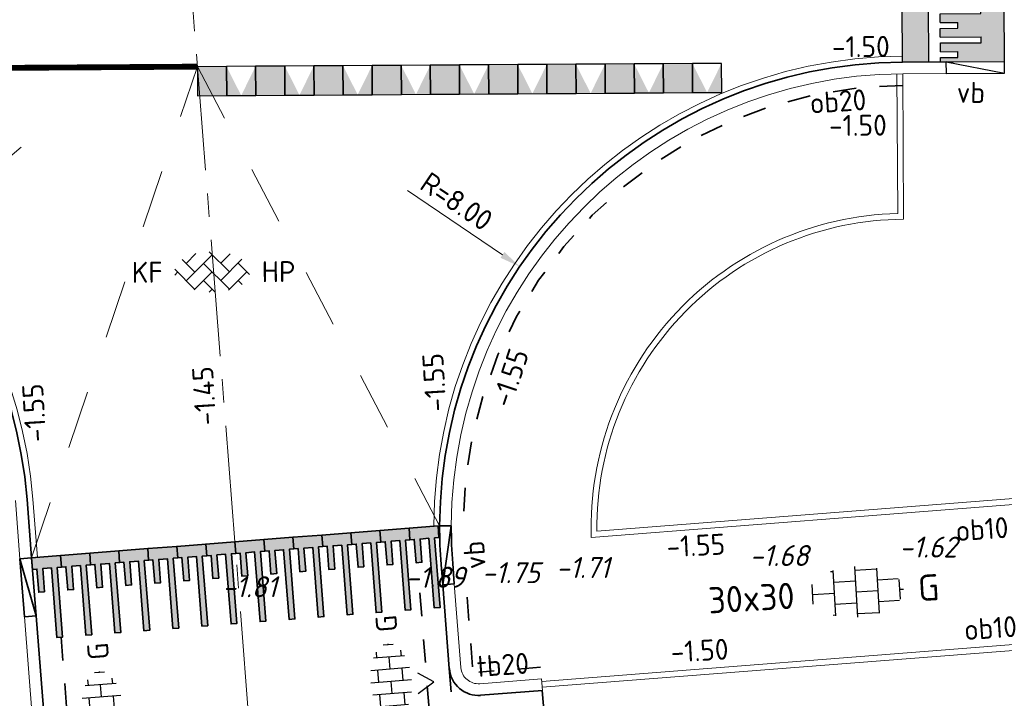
# Model space of a CAD drawing. Header units: metres. Extents: x 97990 to 98409, y 436026 to 436301.
# Tile 44 of 55: x 98265 to 98282, y 436264 to 436276. Entities that reach past the tile are written whole.
import ezdxf
from ezdxf.enums import TextEntityAlignment as Align

# ---------------------------------------------------------------- set-up
doc = ezdxf.new("R2010")
doc.units = ezdxf.units.M
for name, pattern in [('AM-AS-SO', [16, 10, -2, 2, -2]), ('VW-11_STREEP', [2, 1, -1]), ('ZZ-HIDDEN-SO', [4, 2, -2])]:
    doc.linetypes.add(name, pattern=pattern)
for name, color, linetype, lineweight in [('B-WE-VH-NAP-T18-200', 252, 'Continuous', 18), ('N-WE-AM-AS_WEG-G', 10, 'AM-AS-SO', 18), ('N-WE-VH-DREMPEL_PREFAB_ELEMENT-S', 30, 'Continuous', 25), ('N-WE-VH-FUNDERING_ZANDCEMENTSTABILISATIE-G', 7, 'ZZ-HIDDEN-SO', 35), ('N-WE-VH-KANTOPSLUITING-T18-200', 1, 'Continuous', 18), ('N-WE-VH-KANTOPSLUITING_ACHTERKANTBAND-G', 1, 'Continuous', 18), ('N-WE-VH-KANTOPSLUITING_ELEMENT_VERLOOPBAND-G', 40, 'Continuous', 35), ('N-WE-VH-KANTOPSLUITING_OPSLUITBAND-G', 150, 'Continuous', 35), ('N-WE-VH-KANTOPSLUITING_OPSLUITBAND_100X200-G', 1, 'Continuous', 18), ('N-WE-VH-KANTOPSLUITING_TROTTOIRBAND_180X200-G', 2, 'Continuous', 35), ('N-WE-VH-KANTVERHARDING_STREKLAAG-G', 60, 'Continuous', 18), ('N-WE-VH-M-200', 7, 'Continuous', 18), ('N-WE-VH-MARKERING-G', 30, 'Continuous', 35), ('N-WE-VH-MATERIAALGRENS-G', 7, 'ZZ-HIDDEN-SO', 35), ('N-WE-VH-NAP-T18-200', 4, 'Continuous', 18), ('N-WE-VH-OPENVERHARDING_BETONSTRAATSTEEN-S-200', 90, 'Continuous', 25), ('N-WE-VH-OPENVERHARDING_TEGEL-S-250', 90, 'Continuous', 25), ('N-WE-VH-VERKEERSTEGEL-S', 7, 'Continuous', 25), ('N-WE-VW-MARKERING_LANGS_STREEP_11_010-G', 7, 'VW-11_STREEP', 13), ('R-WE-VH-KANTOPSLUITING_ELEMENT_VERLOOPBAND-S', 40, 'Continuous', 25)]:
    doc.layers.add(name, color=color, linetype=linetype, lineweight=lineweight)
doc.styles.add('NLCS-ISO', font='NLCS-ISO.ttf')
doc.styles.add('NLCS-ISO-M200-T18', font='NLCS-ISO.ttf', dxfattribs={"height": 0.36})
doc.styles.add('NLCS-ISO-M200-T18_CURSIEF', font='NLCS-ISO.ttf', dxfattribs={"oblique": 15, "height": 0.36})
doc.dimstyles.new('NLCS-M200-T18-PIJL_L2_H0', dxfattribs={"dimscale": 0.2, "dimtxt": 2.5, "dimasz": 1.8, "dimexe": 2, "dimexo": 2, "dimgap": 0.7, "dimtad": 1, "dimzin": 0, "dimdsep": 46, "dimtxsty": 'NLCS-ISO-M200-T18', "dimcen": 0, "dimdle": 2, "dimclrd": 256, "dimclre": 256, "dimclrt": 1, "dimadec": 0, "dimazin": 0, "dimtfac": 1, "dimtdec": 3, "dimtofl": 0, "dimtmove": 0, "dimatfit": 3, "dimfxl": 2, "dimfxlon": 1, "dimtfillclr": 256, "dimtolj": 1, "dimtzin": 0, "dimlwd": -1, "dimlwe": -1, "dimarcsym": 0})

# ---------------------------------------------------------------- blocks, each defined once
blk = doc.blocks.new('SVH-DREMPEL_PREFAB_1750X1000')
h = blk.add_hatch(color=254)
h.dxf.hatch_style = 1
h.paths.add_polyline_path([(1, 1.75), (0, 1.75), (0, 1.3), (1, 1.3)])
h.paths.add_polyline_path([(0.825, 1.1), (0.675, 1.1), (0.675, 0.8), (0.575, 0.8), (0.575, 1.1), (0.425, 1.1), (0.425, 0.4), (0.325, 0.4), (0.325, 1.1), (0.175, 1.1), (0.175, 0.8), (0.075, 0.8), (0.075, 1.1), (0, 1.1), (0, 0), (1, 0), (1, 1.1), (0.925, 1.1), (0.925, 0.4), (0.825, 0.4)])
for p, q in [((0, 1.75), (0, 0)), ((0, 1.75), (1, 1.75)), ((1, 1.75), (1, 0)), ((0, 1.3), (1, 1.3)), ((0, 1.1), (0.075, 1.1)), ((0.075, 1.1), (0.075, 0.8)), ((0.175, 1.1), (0.325, 1.1)), ((0.175, 1.1), (0.175, 0.8)), ((0.325, 1.1), (0.325, 0.4)), ((0.425, 1.1), (0.575, 1.1)), ((0.425, 1.1), (0.425, 0.4)), ((0.575, 1.1), (0.575, 0.8)), ((0.675, 1.1), (0.825, 1.1)), ((0.675, 1.1), (0.675, 0.8)), ((0.825, 1.1), (0.825, 0.4)), ((0.925, 1.1), (1, 1.1)), ((0.925, 1.1), (0.925, 0.4)), ((0.075, 0.8), (0.175, 0.8)), ((0.575, 0.8), (0.675, 0.8)), ((0.325, 0.4), (0.425, 0.4)), ((0.825, 0.4), (0.925, 0.4)), ((0, 0), (1, 0))]:
    blk.add_line(p, q)
blk = doc.blocks.new('SVH-KANTOPSLUITING_VERLOOP_180 200X250_50 200X200_RECHTS')
for p, q in [((-1, 0), (0, -0.2)), ((-1, 0), (0, 0)), ((-1, -0.2), (-1, 0)), ((0, -0.2), (0, 0)), ((-1, -0.2), (0, -0.2))]:
    blk.add_line(p, q)
blk = doc.blocks.new('SVH-BSS_KEIFORMAAT_KEPER_KL-SO')
for p, q in [((-0.259, 1.744), (1.485, 0)), ((-2.562, 1.077), (-1.485, 0)), ((-2.227, 0.742), (-1.387, 1.583)), ((-2.227, -0.742), (0, 1.485)), ((0.742, 0.742), (1.541, 1.541)), ((0.742, -0.742), (2.562, 1.077)), ((-3.217, 0.247), (-1.485, -1.485)), ((-3.217, -0.247), (-2.97, 0)), ((-1.541, -1.541), (0, 0)), ((-0.742, 0.742), (1.485, -1.485)), ((1.387, -1.583), (2.97, 0)), ((2.227, 0.742), (3.217, -0.247)), ((-0.742, -0.742), (0.259, -1.744)), ((2.227, -0.742), (2.562, -1.077)), ((-0.259, -1.744), (0, -1.485))]:
    blk.add_line(p, q)
at = {"style": 'NLCS-ISO'}
blk.add_attdef('FORMAAT', text='', height=1.8, dxfattribs=at).set_placement((-4.25, 0), align=Align.MIDDLE_RIGHT)
blk.add_attdef('KLEUR', text='', height=1.8, dxfattribs=at).set_placement((4.25, 0), align=Align.MIDDLE_LEFT)
at = {"style": 'NLCS-ISO', "flags": 1}
blk.add_attdef('FUNCTIE', text='', height=1.8, dxfattribs=at).set_placement((0, -2.75), align=Align.TOP_CENTER)
blk = doc.blocks.new('SVH-TEGEL_300X300_DUN_HALFST_KL-SO')
for p, q in [((-1.674, 1.5), (-1.5, 1.5)), ((-1.5, -1.552), (-1.5, 1.552)), ((0, -1.75), (0, 1.75)), ((0, 1.5), (1.5, 1.5)), ((1.5, -1.552), (1.5, 1.552)), ((-1.5, 0.75), (0, 0.75)), ((1.5, 0.75), (2.936, 0.75)), ((-3, -0.673), (-3, 0.673)), ((-3, 0), (-1.5, 0)), ((0, 0), (1.5, 0)), ((3, -0.673), (3, 0.673)), ((3, 0), (3.25, 0)), ((-1.5, -0.75), (0, -0.75)), ((1.5, -0.75), (2.936, -0.75)), ((-1.674, -1.5), (-1.5, -1.5)), ((0, -1.5), (1.5, -1.5))]:
    blk.add_line(p, q)
at = {"style": 'NLCS-ISO'}
blk.add_attdef('FORMAAT', text='', height=1.8, dxfattribs=at).set_placement((-4.25, 0), align=Align.MIDDLE_RIGHT)
blk.add_attdef('KLEUR', text='', height=1.8, dxfattribs=at).set_placement((4.25, 0), align=Align.MIDDLE_LEFT)
at = {"style": 'NLCS-ISO', "flags": 1}
blk.add_attdef('FUNCTIE', text='', height=1.8, dxfattribs=at).set_placement((0, -2.75), align=Align.TOP_CENTER)
blk = doc.blocks.new('*D81')
at = {"layer": 'Defpoints', "color": 0, "ltscale": 0.2, "transparency": 16777216}
for p in [(98277.932, 436282.046), (98277.974, 436275.246), (98288.883, 436275.315)]:
    blk.add_point(p, dxfattribs=at)
at = {"layer": 'N-WE-VH-M-200', "ltscale": 0.2, "transparency": 16777216}
for p, q in [((98288.44, 436282.112), (98289.24, 436282.117)), ((98288.842, 436281.755), (98288.88, 436275.675)), ((98288.483, 436275.312), (98289.283, 436275.317))]:
    blk.add_line(p, q, dxfattribs=at)
for points in [[(98288.782, 436281.754), (98288.902, 436281.755), (98288.84, 436282.115)], [(98288.82, 436275.674), (98288.94, 436275.675), (98288.883, 436275.315)]]:
    blk.add_solid(points, dxfattribs=at)
at = {"layer": 'N-WE-VH-M-200', "color": 1, "ltscale": 0.2, "transparency": 16777216, "insert": (98288.541, 436278.713), "char_height": 0.36, "attachment_point": 5, "rotation": 90.3608, "style": 'NLCS-ISO-M200-T18'}
blk.add_mtext('\\A1;6.80', dxfattribs=at)
blk = doc.blocks.new('*D201')
at = {"layer": 'Defpoints', "color": 0, "ltscale": 0.2, "transparency": 16777216}
for p in [(98262.949, 436272.289), (98256.85, 436267.112)]:
    blk.add_point(p, dxfattribs=at)
at = {"layer": 'N-WE-VH-M-200', "ltscale": 0.2, "transparency": 16777216}
blk.add_line((98264.727, 436273.798), (98263.224, 436272.522), dxfattribs=at)
blk.add_solid([(98263.185, 436272.568), (98263.262, 436272.477), (98262.949, 436272.289)], dxfattribs=at)
at = {"layer": 'N-WE-VH-M-200', "color": 1, "ltscale": 0.2, "transparency": 16777216, "insert": (98263.905, 436273.521), "char_height": 0.36, "attachment_point": 5, "rotation": 40.3262, "style": 'NLCS-ISO-M200-T18'}
blk.add_mtext('\\A1;R=8.00', dxfattribs=at)
blk = doc.blocks.new('*D202')
at = {"layer": 'Defpoints', "color": 0, "ltscale": 0.2, "transparency": 16777216}
for p in [(98273.286, 436271.744), (98279.91, 436267.258)]:
    blk.add_point(p, dxfattribs=at)
at = {"layer": 'N-WE-VH-M-200', "ltscale": 0.2, "transparency": 16777216}
blk.add_line((98271.356, 436273.051), (98272.988, 436271.946), dxfattribs=at)
blk.add_solid([(98273.022, 436271.995), (98272.955, 436271.896), (98273.286, 436271.744)], dxfattribs=at)
at = {"layer": 'N-WE-VH-M-200', "color": 1, "ltscale": 0.2, "transparency": 16777216, "insert": (98272.202, 436272.864), "char_height": 0.36, "attachment_point": 5, "rotation": 325.8918, "style": 'NLCS-ISO-M200-T18'}
blk.add_mtext('\\A1;R=8.00', dxfattribs=at)
blk = doc.blocks.new('*D220')
at = {"layer": 'Defpoints', "color": 0, "ltscale": 0.2, "transparency": 16777216}
for p in [(98274.611, 436267.2), (98282.907, 436265.243), (98274.814, 436264.608)]:
    blk.add_point(p, dxfattribs=at)
at = {"layer": 'N-WE-VH-M-200', "ltscale": 0.2, "transparency": 16777216}
for p, q in [((98282.304, 436267.803), (98283.102, 436267.866)), ((98282.731, 436267.476), (98282.878, 436265.601)), ((98282.508, 436265.211), (98283.305, 436265.274))]:
    blk.add_line(p, q, dxfattribs=at)
for points in [[(98282.672, 436267.471), (98282.791, 436267.48), (98282.703, 436267.835)], [(98282.819, 436265.597), (98282.938, 436265.606), (98282.907, 436265.243)]]:
    blk.add_solid(points, dxfattribs=at)
at = {"layer": 'N-WE-VH-M-200', "color": 1, "ltscale": 0.2, "transparency": 16777216, "insert": (98282.486, 436266.514), "char_height": 0.36, "attachment_point": 5, "rotation": 94.4857, "style": 'NLCS-ISO-M200-T18'}
blk.add_mtext('\\A1;2.60', dxfattribs=at)
blk = doc.blocks.new('SVH-BSS_KEIFORMAAT_HALFST_KL-SO')
for p, q in [((0, -1.75), (0, 1.75)), ((-2.1, -1.336), (-2.1, 1.336)), ((-2.1, 1.05), (-1.05, 1.05)), ((-1.05, -1.656), (-1.05, 1.656)), ((0, 1.05), (1.05, 1.05)), ((1.05, -1.656), (1.05, 1.656)), ((2.1, -1.336), (2.1, 1.336)), ((2.1, 1.05), (2.6, 1.05)), ((-3.15, -0.431), (-3.15, 0.431)), ((-3.15, 0), (-2.1, 0)), ((-1.05, 0), (0, 0)), ((1.05, 0), (2.1, 0)), ((3.15, -0.431), (3.15, 0.431)), ((3.15, 0), (3.25, 0)), ((-2.1, -1.05), (-1.05, -1.05)), ((0, -1.05), (1.05, -1.05)), ((2.1, -1.05), (2.6, -1.05))]:
    blk.add_line(p, q)
at = {"style": 'NLCS-ISO'}
blk.add_attdef('FORMAAT', text='', height=1.8, dxfattribs=at).set_placement((-4.25, 0), align=Align.MIDDLE_RIGHT)
blk.add_attdef('KLEUR', text='', height=1.8, dxfattribs=at).set_placement((4.25, 0), align=Align.MIDDLE_LEFT)
at = {"style": 'NLCS-ISO', "flags": 1}
blk.add_attdef('FUNCTIE', text='', height=1.8, dxfattribs=at).set_placement((0, -2.75), align=Align.TOP_CENTER)
blk = doc.blocks.new('SVH-VERKEERSTEGEL_500X500_HAAIENTAND')
h = blk.add_hatch(color=253)
h.paths.add_polyline_path([(-0.25, -0.5), (-0.25, 0), (0, -0.5)])
h.paths.add_polyline_path([(0, -0.5), (0.25, 0), (0.25, -0.5)])
blk.add_3dface([(-0.25, -0.5), (0.25, -0.5), (0.25, 0), (-0.25, 0)])
blk = doc.blocks.new('SVH-VERKEERSTEGEL_500X500_TUSSENTEGEL')
blk.add_hatch(color=253).paths.add_polyline_path([(-0.25, -0.5), (-0.25, 0), (0.25, 0), (0.25, -0.5)])
blk.add_3dface([(-0.25, -0.5), (0.25, -0.5), (0.25, 0), (-0.25, 0)])

msp = doc.modelspace()

# ---------------------------------------------------------------- hatches: boundary and pattern name
at = {"layer": 'N-WE-VH-MARKERING-G'}
h = msp.add_hatch(color=255, dxfattribs=at)
h.dxf.hatch_style = 1
h.paths.add_polyline_path([(98269.406, 436266.895), (98269.48, 436266.901), (98269.512, 436266.502), (98269.611, 436266.51), (98269.58, 436266.909), (98269.73, 436266.92), (98269.823, 436265.724), (98269.923, 436265.732), (98269.829, 436266.928), (98269.904, 436266.934), (98269.888, 436267.133), (98269.39, 436267.094)])
h = msp.add_hatch(color=255, dxfattribs=at)
h.dxf.hatch_style = 1
h.paths.add_polyline_path([(98269.904, 436266.934), (98269.979, 436266.94), (98270.01, 436266.541), (98270.11, 436266.549), (98270.079, 436266.948), (98270.228, 436266.959), (98270.322, 436265.763), (98270.422, 436265.771), (98270.328, 436266.967), (98270.403, 436266.973), (98270.387, 436267.172), (98269.888, 436267.133)])
h = msp.add_hatch(color=255, dxfattribs=at)
h.dxf.hatch_style = 1
h.paths.add_polyline_path([(98270.403, 436266.973), (98270.477, 436266.979), (98270.509, 436266.58), (98270.608, 436266.588), (98270.577, 436266.987), (98270.727, 436266.998), (98270.82, 436265.802), (98270.92, 436265.81), (98270.826, 436267.006), (98270.901, 436267.012), (98270.885, 436267.212), (98270.387, 436267.172)])
h = msp.add_hatch(color=255, dxfattribs=at)
h.dxf.hatch_style = 1
h.paths.add_polyline_path([(98270.901, 436267.012), (98270.976, 436267.018), (98271.007, 436266.619), (98271.107, 436266.627), (98271.075, 436267.026), (98271.225, 436267.038), (98271.319, 436265.841), (98271.418, 436265.849), (98271.325, 436267.045), (98271.399, 436267.051), (98271.384, 436267.251), (98270.885, 436267.212)])
h = msp.add_hatch(color=255, dxfattribs=at)
h.dxf.hatch_style = 1
h.paths.add_polyline_path([(98271.399, 436267.051), (98271.474, 436267.057), (98271.505, 436266.658), (98271.605, 436266.666), (98271.574, 436267.065), (98271.723, 436267.077), (98271.817, 436265.88), (98271.917, 436265.888), (98271.823, 436267.084), (98271.898, 436267.09), (98271.882, 436267.29), (98271.384, 436267.251)])
h = msp.add_hatch(color=255, dxfattribs=at)
h.dxf.hatch_style = 1
h.paths.add_polyline_path([(98267.412, 436266.739), (98267.486, 436266.745), (98267.518, 436266.346), (98267.617, 436266.354), (98267.586, 436266.752), (98267.736, 436266.764), (98267.829, 436265.568), (98267.929, 436265.576), (98267.835, 436266.772), (98267.91, 436266.778), (98267.895, 436266.977), (98267.396, 436266.938)])
h = msp.add_hatch(color=255, dxfattribs=at)
h.dxf.hatch_style = 1
h.paths.add_polyline_path([(98267.91, 436266.778), (98267.985, 436266.784), (98268.016, 436266.385), (98268.116, 436266.393), (98268.085, 436266.791), (98268.234, 436266.803), (98268.328, 436265.607), (98268.428, 436265.615), (98268.334, 436266.811), (98268.409, 436266.817), (98268.393, 436267.016), (98267.895, 436266.977)])
h = msp.add_hatch(color=255, dxfattribs=at)
h.dxf.hatch_style = 1
h.paths.add_polyline_path([(98268.409, 436266.817), (98268.483, 436266.823), (98268.515, 436266.424), (98268.614, 436266.432), (98268.583, 436266.83), (98268.733, 436266.842), (98268.826, 436265.646), (98268.926, 436265.654), (98268.832, 436266.85), (98268.907, 436266.856), (98268.891, 436267.055), (98268.393, 436267.016)])
h = msp.add_hatch(color=255, dxfattribs=at)
h.dxf.hatch_style = 1
h.paths.add_polyline_path([(98268.907, 436266.856), (98268.982, 436266.862), (98269.013, 436266.463), (98269.113, 436266.471), (98269.082, 436266.87), (98269.231, 436266.881), (98269.325, 436265.685), (98269.425, 436265.693), (98269.331, 436266.889), (98269.406, 436266.895), (98269.39, 436267.094), (98268.891, 436267.055)])
h = msp.add_hatch(color=255, dxfattribs=at)
h.dxf.hatch_style = 1
h.paths.add_polyline_path([(98265.418, 436266.582), (98265.493, 436266.588), (98265.524, 436266.189), (98265.624, 436266.197), (98265.592, 436266.596), (98265.742, 436266.608), (98265.836, 436265.411), (98265.935, 436265.419), (98265.841, 436266.616), (98265.916, 436266.621), (98265.901, 436266.821), (98265.402, 436266.782)])
h = msp.add_hatch(color=255, dxfattribs=at)
h.dxf.hatch_style = 1
h.paths.add_polyline_path([(98265.916, 436266.621), (98265.991, 436266.627), (98266.022, 436266.229), (98266.122, 436266.236), (98266.091, 436266.635), (98266.24, 436266.647), (98266.334, 436265.451), (98266.434, 436265.458), (98266.34, 436266.655), (98266.415, 436266.661), (98266.399, 436266.86), (98265.901, 436266.821)])
h = msp.add_hatch(color=255, dxfattribs=at)
h.dxf.hatch_style = 1
h.paths.add_polyline_path([(98266.415, 436266.661), (98266.49, 436266.666), (98266.521, 436266.268), (98266.62, 436266.275), (98266.589, 436266.674), (98266.739, 436266.686), (98266.833, 436265.49), (98266.932, 436265.497), (98266.838, 436266.694), (98266.913, 436266.7), (98266.898, 436266.899), (98266.399, 436266.86)])
h = msp.add_hatch(color=255, dxfattribs=at)
h.dxf.hatch_style = 1
h.paths.add_polyline_path([(98266.913, 436266.7), (98266.988, 436266.705), (98267.019, 436266.307), (98267.119, 436266.314), (98267.088, 436266.713), (98267.237, 436266.725), (98267.331, 436265.529), (98267.431, 436265.536), (98267.337, 436266.733), (98267.412, 436266.739), (98267.396, 436266.938), (98266.898, 436266.899)])
h = msp.add_hatch(color=255, dxfattribs=at)
h.dxf.hatch_style = 1
h.paths.add_polyline_path([(98264.919, 436266.543), (98264.994, 436266.549), (98265.025, 436266.15), (98265.125, 436266.158), (98265.094, 436266.557), (98265.243, 436266.569), (98265.337, 436265.372), (98265.437, 436265.38), (98265.343, 436266.577), (98265.418, 436266.582), (98265.402, 436266.782), (98264.904, 436266.743)])

# ---------------------------------------------------------------- linework, layer by layer
at = {"layer": 'N-WE-AM-AS_WEG-G', "ltscale": 0.2}
msp.add_line((98267.481, 436278.582), (98276.059, 436169.96), dxfattribs=at)
at = {"layer": 'N-WE-VH-FUNDERING_ZANDCEMENTSTABILISATIE-G', "ltscale": 0.2}
for p, q in [((98272.475, 436264.87), (98272.361, 436266.311)), ((98273.644, 436264.862), (98272.583, 436264.779))]:
    msp.add_line(p, q, dxfattribs=at)
msp.add_arc((98279.91, 436267.258), 7.6, 90.3612, 179.7547, dxfattribs=at)
at = {"layer": 'N-WE-VH-KANTOPSLUITING_ACHTERKANTBAND-G', "ltscale": 0.5}
for p, q in [((98280.611, 436275.062), (98279.861, 436275.057)), ((98279.877, 436272.558), (98279.861, 436275.057)), ((98274.611, 436267.2), (98330.052, 436271.549)), ((98273.671, 436264.518), (98335.021, 436269.331)), ((98264.626, 436267.726), (98264.704, 436266.725)), ((98272.276, 436264.855), (98272.162, 436266.295)), ((98264.985, 436263.149), (98264.783, 436265.728)), ((98273.66, 436264.663), (98272.598, 436264.579)), ((98273.66, 436264.663), (98273.675, 436264.464))]:
    msp.add_line(p, q, dxfattribs=at)
for centre, radius, start, end in [((98279.91, 436267.258), 7.8, 90.3612, 179.7547), ((98279.91, 436267.258), 5.3, 90.3613, 180.6265), ((98272.575, 436264.878), 0.3, 184.5153, 274.5153)]:
    msp.add_arc(centre, radius, start, end, dxfattribs=at)
at = {"layer": 'N-WE-VH-KANTOPSLUITING_ELEMENT_VERLOOPBAND-G', "ltscale": 0.5}
for p, q in [((98264.783, 436265.728), (98264.704, 436266.725)), ((98264.982, 436265.743), (98264.904, 436266.743)), ((98271.963, 436266.28), (98271.935, 436266.628)), ((98272.162, 436266.295), (98272.134, 436266.644))]:
    msp.add_line(p, q, dxfattribs=at)
at = {"layer": 'N-WE-VH-KANTOPSLUITING_ELEMENT_VERLOOPBAND-G', "ltscale": 0.2}
for points in [[(98271.91, 436267.292), (98272.11, 436267.291)], [(98271.963, 436266.28), (98272.11, 436267.291)], [(98264.904, 436266.74), (98264.704, 436266.725)], [(98264.982, 436265.743), (98264.704, 436266.725)], [(98271.963, 436266.28), (98272.162, 436266.295)], [(98264.982, 436265.743), (98264.783, 436265.728)]]:
    msp.add_lwpolyline(points, dxfattribs=at)
at = {"layer": 'N-WE-VH-KANTOPSLUITING_ELEMENT_VERLOOPBAND-G', "ltscale": 0.5}
for radius in [8, 7.8]:
    msp.add_arc((98279.91, 436267.258), radius, 179.7547, 184.5153, dxfattribs=at)
at = {"layer": 'N-WE-VH-KANTOPSLUITING_OPSLUITBAND-G', "ltscale": 0.5}
for p, q in [((98280.61, 436275.262), (98279.86, 436275.257)), ((98264.825, 436267.742), (98264.904, 436266.74))]:
    msp.add_line(p, q, dxfattribs=at)
for centre, start, end in [((98279.91, 436267.258), 90.3612, 179.7547), ((98256.85, 436267.112), 4.5153, 90.3612)]:
    msp.add_arc(centre, 8, start, end, dxfattribs=at)
at = {"layer": 'N-WE-VH-KANTOPSLUITING_OPSLUITBAND_100X200-G', "ltscale": 0.5}
for p, q in [((98279.776, 436272.656), (98279.761, 436275.056)), ((98274.513, 436267.092), (98330.16, 436271.457)), ((98273.663, 436264.618), (98335.103, 436269.438))]:
    msp.add_line(p, q, dxfattribs=at)
msp.add_arc((98279.91, 436267.258), 5.4, 91.4224, 181.7608, dxfattribs=at)
at = {"layer": 'N-WE-VH-KANTOPSLUITING_TROTTOIRBAND_180X200-G', "ltscale": 0.5}
for p, q in [((98272.076, 436264.839), (98271.963, 436266.28)), ((98265.184, 436263.165), (98264.982, 436265.743)), ((98273.675, 436264.464), (98272.614, 436264.38))]:
    msp.add_line(p, q, dxfattribs=at)
msp.add_arc((98272.575, 436264.878), 0.5, 184.5153, 274.5153, dxfattribs=at)
at = {"layer": 'N-WE-VH-KANTVERHARDING_STREKLAAG-G', "ltscale": 0.5}
msp.add_line((98264.925, 436267.75), (98265.004, 436266.748), dxfattribs=at)
for centre, start, end in [((98279.91, 436267.258), 90.3612, 179.7547), ((98256.85, 436267.112), 4.5153, 90.3612)]:
    msp.add_arc(centre, 8.1, start, end, dxfattribs=at)
at = {"layer": 'N-WE-VH-MARKERING-G'}
for p, q in [((98269.39, 436267.094), (98269.888, 436267.133)), ((98269.888, 436267.133), (98270.387, 436267.172)), ((98270.387, 436267.172), (98270.885, 436267.212)), ((98270.885, 436267.212), (98271.384, 436267.251)), ((98271.384, 436267.251), (98271.882, 436267.29)), ((98267.396, 436266.938), (98267.895, 436266.977)), ((98267.895, 436266.977), (98268.393, 436267.016)), ((98268.393, 436267.016), (98268.891, 436267.055)), ((98268.891, 436267.055), (98269.39, 436267.094)), ((98265.402, 436266.782), (98265.901, 436266.821)), ((98265.901, 436266.821), (98266.399, 436266.86)), ((98266.399, 436266.86), (98266.898, 436266.899)), ((98266.898, 436266.899), (98267.396, 436266.938)), ((98264.904, 436266.743), (98265.402, 436266.782))]:
    msp.add_line(p, q, dxfattribs=at)
for points in [[(98269.406, 436266.895), (98269.48, 436266.901), (98269.512, 436266.502), (98269.611, 436266.51), (98269.58, 436266.909), (98269.73, 436266.92), (98269.823, 436265.724), (98269.923, 436265.732), (98269.829, 436266.928), (98269.904, 436266.934), (98269.888, 436267.133), (98269.39, 436267.094)], [(98269.904, 436266.934), (98269.979, 436266.94), (98270.01, 436266.541), (98270.11, 436266.549), (98270.079, 436266.948), (98270.228, 436266.959), (98270.322, 436265.763), (98270.422, 436265.771), (98270.328, 436266.967), (98270.403, 436266.973), (98270.387, 436267.172), (98269.888, 436267.133)], [(98270.403, 436266.973), (98270.477, 436266.979), (98270.509, 436266.58), (98270.608, 436266.588), (98270.577, 436266.987), (98270.727, 436266.998), (98270.82, 436265.802), (98270.92, 436265.81), (98270.826, 436267.006), (98270.901, 436267.012), (98270.885, 436267.212), (98270.387, 436267.172)], [(98270.901, 436267.012), (98270.976, 436267.018), (98271.007, 436266.619), (98271.107, 436266.627), (98271.075, 436267.026), (98271.225, 436267.038), (98271.319, 436265.841), (98271.418, 436265.849), (98271.325, 436267.045), (98271.399, 436267.051), (98271.384, 436267.251), (98270.885, 436267.212)], [(98271.399, 436267.051), (98271.474, 436267.057), (98271.505, 436266.658), (98271.605, 436266.666), (98271.574, 436267.065), (98271.723, 436267.077), (98271.817, 436265.88), (98271.917, 436265.888), (98271.823, 436267.084), (98271.898, 436267.09), (98271.882, 436267.29), (98271.384, 436267.251)], [(98267.412, 436266.739), (98267.486, 436266.745), (98267.518, 436266.346), (98267.617, 436266.354), (98267.586, 436266.752), (98267.736, 436266.764), (98267.829, 436265.568), (98267.929, 436265.576), (98267.835, 436266.772), (98267.91, 436266.778), (98267.895, 436266.977), (98267.396, 436266.938)], [(98267.91, 436266.778), (98267.985, 436266.784), (98268.016, 436266.385), (98268.116, 436266.393), (98268.085, 436266.791), (98268.234, 436266.803), (98268.328, 436265.607), (98268.428, 436265.615), (98268.334, 436266.811), (98268.409, 436266.817), (98268.393, 436267.016), (98267.895, 436266.977)], [(98268.409, 436266.817), (98268.483, 436266.823), (98268.515, 436266.424), (98268.614, 436266.432), (98268.583, 436266.83), (98268.733, 436266.842), (98268.826, 436265.646), (98268.926, 436265.654), (98268.832, 436266.85), (98268.907, 436266.856), (98268.891, 436267.055), (98268.393, 436267.016)], [(98268.907, 436266.856), (98268.982, 436266.862), (98269.013, 436266.463), (98269.113, 436266.471), (98269.082, 436266.87), (98269.231, 436266.881), (98269.325, 436265.685), (98269.425, 436265.693), (98269.331, 436266.889), (98269.406, 436266.895), (98269.39, 436267.094), (98268.891, 436267.055)], [(98265.418, 436266.582), (98265.493, 436266.588), (98265.524, 436266.189), (98265.624, 436266.197), (98265.592, 436266.596), (98265.742, 436266.608), (98265.836, 436265.411), (98265.935, 436265.419), (98265.841, 436266.616), (98265.916, 436266.621), (98265.901, 436266.821), (98265.402, 436266.782)], [(98265.916, 436266.621), (98265.991, 436266.627), (98266.022, 436266.229), (98266.122, 436266.236), (98266.091, 436266.635), (98266.24, 436266.647), (98266.334, 436265.451), (98266.434, 436265.458), (98266.34, 436266.655), (98266.415, 436266.661), (98266.399, 436266.86), (98265.901, 436266.821)], [(98266.415, 436266.661), (98266.49, 436266.666), (98266.521, 436266.268), (98266.62, 436266.275), (98266.589, 436266.674), (98266.739, 436266.686), (98266.833, 436265.49), (98266.932, 436265.497), (98266.838, 436266.694), (98266.913, 436266.7), (98266.898, 436266.899), (98266.399, 436266.86)], [(98266.913, 436266.7), (98266.988, 436266.705), (98267.019, 436266.307), (98267.119, 436266.314), (98267.088, 436266.713), (98267.237, 436266.725), (98267.331, 436265.529), (98267.431, 436265.536), (98267.337, 436266.733), (98267.412, 436266.739), (98267.396, 436266.938), (98266.898, 436266.899)], [(98264.919, 436266.543), (98264.994, 436266.549), (98265.025, 436266.15), (98265.125, 436266.158), (98265.094, 436266.557), (98265.243, 436266.569), (98265.337, 436265.372), (98265.437, 436265.38), (98265.343, 436266.577), (98265.418, 436266.582), (98265.402, 436266.782), (98264.904, 436266.743)]]:
    msp.add_lwpolyline(points, close=True, dxfattribs=at)
for points in [[(98269.904, 436266.934), (98269.979, 436266.94), (98270.01, 436266.541), (98270.11, 436266.549), (98270.079, 436266.948), (98270.228, 436266.959), (98270.322, 436265.763), (98270.422, 436265.771), (98270.328, 436266.967), (98270.403, 436266.973)], [(98270.403, 436266.973), (98270.477, 436266.979), (98270.509, 436266.58), (98270.608, 436266.588), (98270.577, 436266.987), (98270.727, 436266.998), (98270.82, 436265.802), (98270.92, 436265.81), (98270.826, 436267.006), (98270.901, 436267.012)], [(98270.901, 436267.012), (98270.976, 436267.018), (98271.007, 436266.619), (98271.107, 436266.627), (98271.075, 436267.026), (98271.225, 436267.038), (98271.319, 436265.841), (98271.418, 436265.849), (98271.325, 436267.045), (98271.399, 436267.051)], [(98271.399, 436267.051), (98271.474, 436267.057), (98271.505, 436266.658), (98271.605, 436266.666), (98271.574, 436267.065), (98271.723, 436267.077), (98271.817, 436265.88), (98271.917, 436265.888), (98271.823, 436267.084), (98271.898, 436267.09)], [(98267.91, 436266.778), (98267.985, 436266.784), (98268.016, 436266.385), (98268.116, 436266.393), (98268.085, 436266.791), (98268.234, 436266.803), (98268.328, 436265.607), (98268.428, 436265.615), (98268.334, 436266.811), (98268.409, 436266.817)], [(98268.409, 436266.817), (98268.483, 436266.823), (98268.515, 436266.424), (98268.614, 436266.432), (98268.583, 436266.83), (98268.733, 436266.842), (98268.826, 436265.646), (98268.926, 436265.654), (98268.832, 436266.85), (98268.907, 436266.856)], [(98268.907, 436266.856), (98268.982, 436266.862), (98269.013, 436266.463), (98269.113, 436266.471), (98269.082, 436266.87), (98269.231, 436266.881), (98269.325, 436265.685), (98269.425, 436265.693), (98269.331, 436266.889), (98269.406, 436266.895)], [(98269.406, 436266.895), (98269.48, 436266.901), (98269.512, 436266.502), (98269.611, 436266.51), (98269.58, 436266.909), (98269.73, 436266.92), (98269.823, 436265.724), (98269.923, 436265.732), (98269.829, 436266.928), (98269.904, 436266.934)], [(98265.418, 436266.582), (98265.493, 436266.588), (98265.524, 436266.189), (98265.624, 436266.197), (98265.592, 436266.596), (98265.742, 436266.608), (98265.836, 436265.411), (98265.935, 436265.419), (98265.841, 436266.616), (98265.916, 436266.621)], [(98265.916, 436266.621), (98265.991, 436266.627), (98266.022, 436266.229), (98266.122, 436266.236), (98266.091, 436266.635), (98266.24, 436266.647), (98266.334, 436265.451), (98266.434, 436265.458), (98266.34, 436266.655), (98266.415, 436266.661)], [(98266.415, 436266.661), (98266.49, 436266.666), (98266.521, 436266.268), (98266.62, 436266.275), (98266.589, 436266.674), (98266.739, 436266.686), (98266.833, 436265.49), (98266.932, 436265.497), (98266.838, 436266.694), (98266.913, 436266.7)], [(98266.913, 436266.7), (98266.988, 436266.705), (98267.019, 436266.307), (98267.119, 436266.314), (98267.088, 436266.713), (98267.237, 436266.725), (98267.331, 436265.529), (98267.431, 436265.536), (98267.337, 436266.733), (98267.412, 436266.739)], [(98267.412, 436266.739), (98267.486, 436266.745), (98267.518, 436266.346), (98267.617, 436266.354), (98267.586, 436266.752), (98267.736, 436266.764), (98267.829, 436265.568), (98267.929, 436265.576), (98267.835, 436266.772), (98267.91, 436266.778)], [(98264.919, 436266.543), (98264.994, 436266.549), (98265.025, 436266.15), (98265.125, 436266.158), (98265.094, 436266.557), (98265.243, 436266.569), (98265.337, 436265.372), (98265.437, 436265.38), (98265.343, 436266.577), (98265.418, 436266.582)]]:
    msp.add_lwpolyline(points, dxfattribs=at)
at = {"layer": 'N-WE-VH-MATERIAALGRENS-G', "ltscale": 0.2}
for p, q in [((98271.572, 436266.138), (98273.372, 436243.357)), ((98265.411, 436265.378), (98266.071, 436257.029)), ((98272.076, 436264.839), (98273.771, 436243.389)), ((98273.673, 436264.463), (98273.756, 436263.41))]:
    msp.add_line(p, q, dxfattribs=at)
at = {"layer": 'N-WE-VH-OPENVERHARDING_BETONSTRAATSTEEN-S-200', "ltscale": 0.2}
msp.add_lwpolyline([(98271.54, 436264.41), (98271.811, 436264.612), (98271.534, 436264.761)], dxfattribs=at)
at = {"layer": 'N-WE-VW-MARKERING_LANGS_STREEP_11_010-G', "const_width": 0.1}
msp.add_lwpolyline([(98258.471, 436275.12), (98267.749, 436275.179)], dxfattribs=at)
at = {"layer": 'N-WE-VW-MARKERING_LANGS_STREEP_11_010-G'}
msp.add_lwpolyline([(98264.904, 436266.743), (98267.75, 436275.179), (98271.91, 436267.292)], close=True, dxfattribs=at)

# ---------------------------------------------------------------- block references
at = {"layer": 'N-WE-VH-DREMPEL_PREFAB_ELEMENT-S', "rotation": 90.3599604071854}
msp.add_blockref('SVH-DREMPEL_PREFAB_1750X1000', (98281.61, 436275.268), dxfattribs=at)
at = {"layer": 'N-WE-VH-OPENVERHARDING_BETONSTRAATSTEEN-S-200', "xscale": 0.2, "yscale": 0.2, "zscale": 0.2, "rotation": 0.2816094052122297}
msp.add_blockref('SVH-BSS_KEIFORMAAT_KEPER_KL-SO', (98268.004, 436271.652), dxfattribs=at).add_auto_attribs({'FORMAAT': 'KF', 'KLEUR': 'HP'})
at = {"layer": 'N-WE-VH-OPENVERHARDING_BETONSTRAATSTEEN-S-200', "ltscale": 0.2}
for p, xscale, yscale, zscale, rotation in [((98271.077, 436264.619), 0.1999999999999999, 0.1999999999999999, 0.1999999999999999, 94.63437232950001), ((98266.119, 436264.143), 0.2, 0.2, 0.2, 94.28649620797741)]:
    msp.add_blockref('SVH-BSS_KEIFORMAAT_HALFST_KL-SO', p, dxfattribs=dict(at, xscale=xscale, yscale=yscale, zscale=zscale, rotation=rotation)).add_auto_attribs({'FORMAAT': 'KF', 'KLEUR': 'G'})
at = {"layer": 'N-WE-VH-OPENVERHARDING_TEGEL-S-250', "xscale": 0.25, "yscale": 0.25, "zscale": 0.25, "rotation": 3.367108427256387}
msp.add_blockref('SVH-TEGEL_300X300_DUN_HALFST_KL-SO', (98279.064, 436266.157), dxfattribs=at).add_auto_attribs({'FORMAAT': '30x30', 'KLEUR': 'G'})
at = {"layer": 'N-WE-VH-VERKEERSTEGEL-S', "ltscale": 0.2, "rotation": 0.3612165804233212}
for name, p in [('SVH-VERKEERSTEGEL_500X500_TUSSENTEGEL', (98268, 436275.18)), ('SVH-VERKEERSTEGEL_500X500_HAAIENTAND', (98268.5, 436275.183)), ('SVH-VERKEERSTEGEL_500X500_TUSSENTEGEL', (98269, 436275.187)), ('SVH-VERKEERSTEGEL_500X500_HAAIENTAND', (98269.5, 436275.19)), ('SVH-VERKEERSTEGEL_500X500_TUSSENTEGEL', (98270, 436275.193)), ('SVH-VERKEERSTEGEL_500X500_HAAIENTAND', (98270.5, 436275.196)), ('SVH-VERKEERSTEGEL_500X500_TUSSENTEGEL', (98271, 436275.199)), ('SVH-VERKEERSTEGEL_500X500_HAAIENTAND', (98271.5, 436275.202)), ('SVH-VERKEERSTEGEL_500X500_TUSSENTEGEL', (98272, 436275.205)), ('SVH-VERKEERSTEGEL_500X500_HAAIENTAND', (98272.5, 436275.209)), ('SVH-VERKEERSTEGEL_500X500_TUSSENTEGEL', (98273, 436275.212)), ('SVH-VERKEERSTEGEL_500X500_HAAIENTAND', (98273.5, 436275.215)), ('SVH-VERKEERSTEGEL_500X500_TUSSENTEGEL', (98274, 436275.218)), ('SVH-VERKEERSTEGEL_500X500_HAAIENTAND', (98274.5, 436275.221)), ('SVH-VERKEERSTEGEL_500X500_TUSSENTEGEL', (98275, 436275.224)), ('SVH-VERKEERSTEGEL_500X500_HAAIENTAND', (98275.5, 436275.228)), ('SVH-VERKEERSTEGEL_500X500_TUSSENTEGEL', (98276, 436275.231)), ('SVH-VERKEERSTEGEL_500X500_HAAIENTAND', (98276.5, 436275.234))]:
    msp.add_blockref(name, p, dxfattribs=at)
at = {"layer": 'R-WE-VH-KANTOPSLUITING_ELEMENT_VERLOOPBAND-S', "rotation": 0.3583767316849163}
msp.add_blockref('SVH-KANTOPSLUITING_VERLOOP_180 200X250_50 200X200_RECHTS', (98281.61, 436275.268), dxfattribs=at)

# ---------------------------------------------------------------- texts
at = {"layer": 'B-WE-VH-NAP-T18-200', "linetype": 'Continuous', "style": 'NLCS-ISO-M200-T18_CURSIEF', "oblique": 15}
for s, p in [('-1.68', (98277.231, 436266.601, -1.682)), ('-1.62', (98279.802, 436266.747, -1.615)), ('-1.75', (98272.634, 436266.307, -1.747)), ('-1.71', (98273.909, 436266.395, -1.709)), ('-1.89', (98271.327, 436266.228, -1.886)), ('-1.81', (98268.176, 436266.064, -1.809))]:
    msp.add_text(s, height=0.36, dxfattribs=at).set_placement(p)
at = {"layer": 'N-WE-VH-KANTOPSLUITING-T18-200', "style": 'NLCS-ISO-M200-T18'}
for s, rotation, p in [('vb', 359.0315, (98280.786, 436274.56)), ('ob20', 3.8397, (98278.278, 436274.371)), ('ob10', 3.9382, (98280.782, 436267.025)), ('vb', 93.6997, (98272.703, 436266.558)), ('ob10', 3.9382, (98280.927, 436265.325)), ('tb20', 3.8397, (98272.558, 436264.695))]:
    msp.add_text(s, height=0.36, rotation=rotation, dxfattribs=at).set_placement(p)
at = {"layer": 'N-WE-VH-NAP-T18-200', "ltscale": 0.2, "style": 'NLCS-ISO-M200-T18'}
for s, rotation, p in [('-1.50', 0.4355, (98278.648, 436275.34)), ('-1.50', 0.4355, (98278.597, 436273.987)), ('-1.55', 93.4448, (98272.029, 436269.263)), ('-1.55', 71.578, (98273.133, 436269.3)), ('-1.45', 93.4448, (98268.077, 436269.027)), ('-1.55', 93.4448, (98265.158, 436268.739)), ('-1.55', 2.7729, (98275.815, 436266.751)), ('-1.50', 3.1553, (98275.888, 436264.942))]:
    msp.add_text(s, height=0.36, rotation=rotation, dxfattribs=at).set_placement(p)

# ---------------------------------------------------------------- dimensions: what is measured, and where the dimension line sits
at = {"layer": 'N-WE-VH-M-200', "ltscale": 0.2}
dim = msp.add_linear_dim(base=(98288.883, 436275.315), p1=(98277.932, 436282.046), p2=(98277.974, 436275.246), angle=90.3608, dimstyle='NLCS-M200-T18-PIJL_L2_H0', override={"dimclrt": 1}, dxfattribs=at)
dim.commit()
dim.dimension.update_dxf_attribs({"geometry": '*D81', "text_midpoint": (98288.541, 436278.713)})
for center, mpoint, picture, middle in [((98256.85, 436267.112), (98262.949, 436272.289), '*D201', (98263.905, 436273.521)), ((98279.91, 436267.258), (98273.286, 436271.744), '*D202', (98272.202, 436272.864))]:
    dim = msp.add_radius_dim(center=center, mpoint=mpoint, dimstyle='NLCS-M200-T18-PIJL_L2_H0', override={"dimpost": 'R=<>'}, dxfattribs=at)
    dim.commit()
    dim.dimension.update_dxf_attribs({"geometry": picture, "text_midpoint": middle})
dim = msp.add_linear_dim(base=(98282.907, 436265.243), p1=(98274.611, 436267.2), p2=(98274.814, 436264.608), angle=94.4857, dimstyle='NLCS-M200-T18-PIJL_L2_H0', dxfattribs=at)
dim.commit()
dim.dimension.update_dxf_attribs({"geometry": '*D220', "text_midpoint": (98282.486, 436266.514)})

doc.saveas('drawing.dxf')
